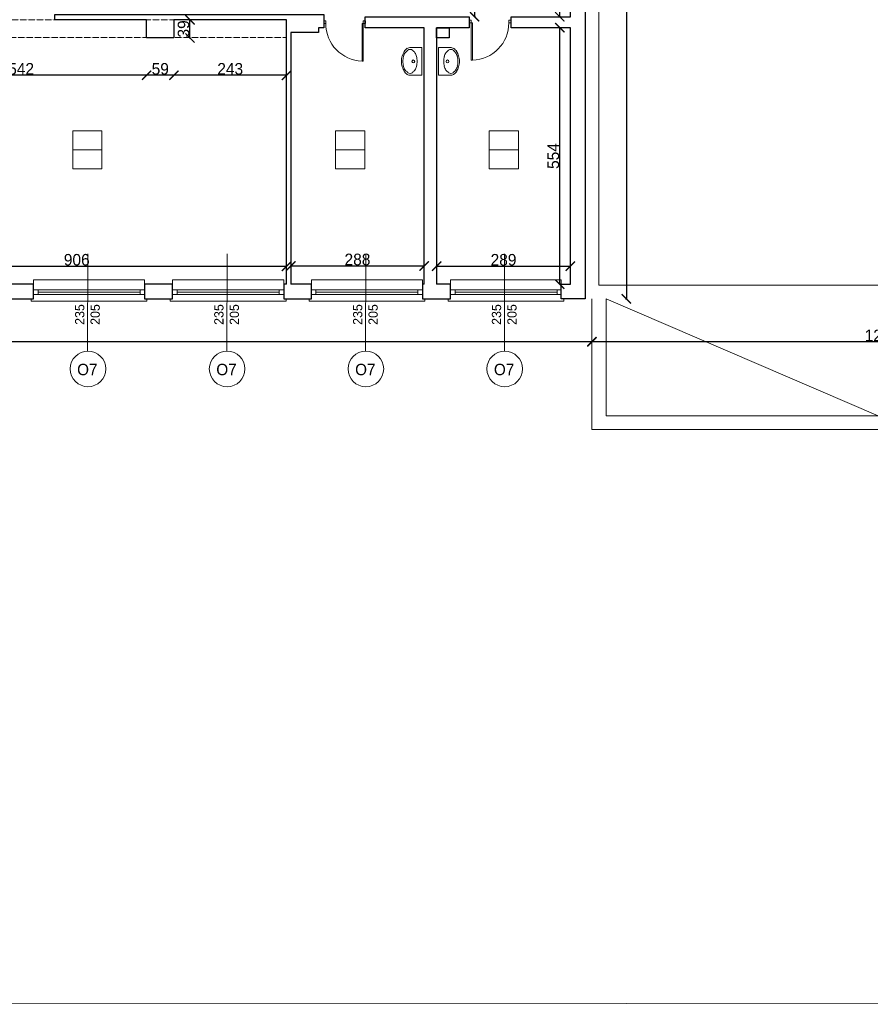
# Model space of a CAD drawing. Header units: centimetres. Extents: x -17621 to 77377, y -18613 to 66.
# Tile 137 of 173: x 45132 to 46969, y -18480 to -16355. Entities that reach past the tile are written whole.
import ezdxf

# ---------------------------------------------------------------- set-up
doc = ezdxf.new("R2010")
doc.units = ezdxf.units.CM
doc.linetypes.add('ACAD_ISO03W100', pattern=[30, 12, -18])
doc.layers.add('0-wymiarowanie rys.CAD', color=5, linetype='Continuous', lineweight=0, true_color=0x0000ff)
for name, color, linetype, lineweight in [('a_drzwi i okna', 2, 'Continuous', 0), ('a_inwentaryzacja', 141, 'Continuous', 0), ('a_podciągi', 2, 'ACAD_ISO03W100', 13), ('a_wymiarowanie', 211, 'Continuous', 0), ('drzwi', 2, 'Continuous', 0), ('pomieszczenia', 191, 'Continuous', 5)]:
    doc.layers.add(name, color=color, linetype=linetype, lineweight=lineweight)
for name, color, linetype in [('PDF3_WIDOKOWA', 7, 'Continuous'), ('PDF4_A310 STOLARKA ZEWNĘTRZNA', 7, 'Continuous'), ('PDF4_A720 MEBLE', 7, 'Continuous'), ('PDF4_WIDOKOWA', 7, 'Continuous')]:
    doc.layers.add(name, color=color, linetype=linetype)
doc.styles.add('PDF Century Gothic', font='GOTHIC.TTF')
doc.dimstyles.new('ISO-25', dxfattribs={"dimtxt": 25, "dimasz": 20, "dimexe": 0.6, "dimexo": 0.375, "dimtad": 1, "dimdec": 0, "dimtxsty": 'PDF Century Gothic', "dimblk": 'ARCHTICK', "dimcen": 2.5, "dimadec": 1, "dimazin": 0, "dimtfac": 1, "dimtdec": 0, "dimtmove": 0, "dimatfit": 3, "dimldrblk": 'ARCHTICK', "dimfxl": 2, "dimfxlon": 1, "dimarcsym": 0})

# ---------------------------------------------------------------- blocks, each defined once
blk = doc.blocks.new('_ArchTick')
at = {"color": 0, "linetype": 'ByBlock', "const_width": 0.15}
blk.add_lwpolyline([(-0.5, -0.5), (0.5, 0.5)], dxfattribs=at)
blk = doc.blocks.new('*D741')
at = {"layer": 'a_wymiarowanie', "color": 0, "linetype": 'Continuous', "lineweight": -2, "transparency": 16777216}
for p, q in [((46299.9, -15773.8), (46297.3, -15773.8)), ((46297.9, -16348.4), (46297.9, -15773.8)), ((46299.9, -16348.4), (46297.3, -16348.4))]:
    blk.add_line(p, q, dxfattribs=at)
at = {"layer": 'Defpoints', "color": 0, "linetype": 'Continuous', "transparency": 16777216}
for p in [(46297.9, -15773.8), (46322, -15773.8), (46320.9, -16348.4)]:
    blk.add_point(p, dxfattribs=at)
at = {"layer": 'a_wymiarowanie', "color": 0, "linetype": 'Continuous', "lineweight": -2, "transparency": 16777216, "xscale": 20, "yscale": 20, "zscale": 20}
for p, rotation in [((46297.9, -15773.8), 90), ((46297.9, -16348.4), 270)]:
    blk.add_blockref('_ArchTick', p, dxfattribs=dict(at, rotation=rotation))
at = {"layer": 'a_wymiarowanie', "color": 0, "linetype": 'Continuous', "lineweight": 0, "transparency": 16777216, "insert": (46284.5, -16061.1), "char_height": 25, "attachment_point": 5, "rotation": 90, "style": 'PDF Century Gothic'}
blk.add_mtext('575', dxfattribs=at)
blk = doc.blocks.new('*D742')
at = {"layer": 'a_wymiarowanie', "color": 0, "linetype": 'Continuous', "lineweight": -2, "transparency": 16777216}
for p, q in [((46116.3, -15196.2), (46113.7, -15196.2)), ((46114.3, -16348.4), (46114.3, -15196.2)), ((46116.3, -16348.4), (46113.7, -16348.4))]:
    blk.add_line(p, q, dxfattribs=at)
at = {"layer": 'Defpoints', "color": 0, "linetype": 'Continuous', "transparency": 16777216}
for p in [(46114.3, -15196.2), (46320.9, -15196.2), (46320.9, -16348.4)]:
    blk.add_point(p, dxfattribs=at)
at = {"layer": 'a_wymiarowanie', "color": 0, "linetype": 'Continuous', "lineweight": -2, "transparency": 16777216, "xscale": 20, "yscale": 20, "zscale": 20}
for p, rotation in [((46114.3, -15196.2), 90), ((46114.3, -16348.4), 270)]:
    blk.add_blockref('_ArchTick', p, dxfattribs=dict(at, rotation=rotation))
at = {"layer": 'a_wymiarowanie', "color": 0, "linetype": 'Continuous', "lineweight": 0, "transparency": 16777216, "insert": (46100.5, -15772.3), "char_height": 25, "attachment_point": 5, "rotation": 90, "style": 'PDF Century Gothic'}
blk.add_mtext('1152', dxfattribs=at)
blk = doc.blocks.new('*D728')
at = {"layer": 'a_wymiarowanie', "color": 0, "lineweight": -2, "transparency": 16777216}
for p, q in [((46300, -16372.2), (46297.4, -16372.2)), ((46298, -16925.9), (46298, -16372.2)), ((46300, -16925.9), (46297.4, -16925.9))]:
    blk.add_line(p, q, dxfattribs=at)
at = {"layer": 'Defpoints', "color": 0, "transparency": 16777216}
for p in [(46298, -16372.2), (46320.9, -16372.2), (46320.9, -16925.9)]:
    blk.add_point(p, dxfattribs=at)
at = {"layer": 'a_wymiarowanie', "color": 0, "lineweight": -2, "transparency": 16777216, "xscale": 20, "yscale": 20, "zscale": 20}
for p, rotation in [((46298, -16372.2), 90), ((46298, -16925.9), 270)]:
    blk.add_blockref('_ArchTick', p, dxfattribs=dict(at, rotation=rotation))
at = {"layer": 'a_wymiarowanie', "color": 0, "lineweight": 0, "transparency": 16777216, "insert": (46284.2, -16649.1), "char_height": 25, "attachment_point": 5, "rotation": 90, "style": 'PDF Century Gothic'}
blk.add_mtext('554', dxfattribs=at)
blk = doc.blocks.new('*D729')
at = {"layer": 'a_wymiarowanie', "color": 0, "lineweight": -2, "transparency": 16777216}
for p, q in [((44802, -16889), (44802, -16886.4)), ((44802, -16887), (45707.9, -16887)), ((45707.9, -16885), (45707.9, -16887.6))]:
    blk.add_line(p, q, dxfattribs=at)
at = {"layer": 'Defpoints', "color": 0, "transparency": 16777216}
for p in [(45707.9, -16367.2), (45707.9, -16887), (44802, -16925.9)]:
    blk.add_point(p, dxfattribs=at)
at = {"layer": 'a_wymiarowanie', "color": 0, "lineweight": -2, "transparency": 16777216, "xscale": 20, "yscale": 20, "zscale": 20, "rotation": 180}
blk.add_blockref('_ArchTick', (44802, -16887), dxfattribs=at)
at = {"layer": 'a_wymiarowanie', "color": 0, "lineweight": -2, "transparency": 16777216, "xscale": 20, "yscale": 20, "zscale": 20}
blk.add_blockref('_ArchTick', (45707.9, -16887), dxfattribs=at)
at = {"layer": 'a_wymiarowanie', "color": 0, "lineweight": 0, "transparency": 16777216, "insert": (45255, -16873.2), "char_height": 25, "attachment_point": 5, "style": 'PDF Century Gothic'}
blk.add_mtext('906', dxfattribs=at)
blk = doc.blocks.new('*D732')
at = {"layer": 'a_wymiarowanie', "color": 0, "lineweight": -2, "transparency": 16777216}
for p, q in [((45464.9, -16472.8), (45464.9, -16475.4)), ((45707.9, -16474.8), (45464.9, -16474.8)), ((45707.9, -16472.8), (45707.9, -16475.4))]:
    blk.add_line(p, q, dxfattribs=at)
at = {"layer": 'Defpoints', "color": 0, "transparency": 16777216}
for p in [(45464.9, -16355.3), (45707.9, -16355.3), (45464.9, -16474.8)]:
    blk.add_point(p, dxfattribs=at)
at = {"layer": 'a_wymiarowanie', "color": 0, "lineweight": -2, "transparency": 16777216, "xscale": 20, "yscale": 20, "zscale": 20, "rotation": 180}
blk.add_blockref('_ArchTick', (45464.9, -16474.8), dxfattribs=at)
at = {"layer": 'a_wymiarowanie', "color": 0, "lineweight": -2, "transparency": 16777216, "xscale": 20, "yscale": 20, "zscale": 20}
blk.add_blockref('_ArchTick', (45707.9, -16474.8), dxfattribs=at)
at = {"layer": 'a_wymiarowanie', "color": 0, "lineweight": 0, "transparency": 16777216, "insert": (45586.4, -16461.1), "char_height": 25, "attachment_point": 5, "style": 'PDF Century Gothic'}
blk.add_mtext('243', dxfattribs=at)
blk = doc.blocks.new('*D733')
at = {"layer": 'a_wymiarowanie', "color": 0, "lineweight": -2, "transparency": 16777216}
for p, q in [((45405.9, -16472.8), (45405.9, -16475.4)), ((45464.9, -16474.8), (45405.9, -16474.8)), ((45464.9, -16472.8), (45464.9, -16475.4))]:
    blk.add_line(p, q, dxfattribs=at)
at = {"layer": 'Defpoints', "color": 0, "transparency": 16777216}
for p in [(45464.9, -16355.3), (45405.9, -16394.3), (45405.9, -16474.8)]:
    blk.add_point(p, dxfattribs=at)
at = {"layer": 'a_wymiarowanie', "color": 0, "lineweight": -2, "transparency": 16777216, "xscale": 20, "yscale": 20, "zscale": 20, "rotation": 180}
blk.add_blockref('_ArchTick', (45405.9, -16474.8), dxfattribs=at)
at = {"layer": 'a_wymiarowanie', "color": 0, "lineweight": -2, "transparency": 16777216, "xscale": 20, "yscale": 20, "zscale": 20}
blk.add_blockref('_ArchTick', (45464.9, -16474.8), dxfattribs=at)
at = {"layer": 'a_wymiarowanie', "color": 0, "lineweight": 0, "transparency": 16777216, "insert": (45435.4, -16461.1), "char_height": 25, "attachment_point": 5, "style": 'PDF Century Gothic'}
blk.add_mtext('59', dxfattribs=at)
blk = doc.blocks.new('*D734')
at = {"layer": 'a_wymiarowanie', "color": 0, "lineweight": -2, "transparency": 16777216}
for p, q in [((44863.9, -16472.8), (44863.9, -16475.4)), ((45405.9, -16474.8), (44863.9, -16474.8)), ((45405.9, -16472.8), (45405.9, -16475.4))]:
    blk.add_line(p, q, dxfattribs=at)
at = {"layer": 'Defpoints', "color": 0, "transparency": 16777216}
for p in [(44863.9, -16394.3), (45405.9, -16394.3), (44863.9, -16474.8)]:
    blk.add_point(p, dxfattribs=at)
at = {"layer": 'a_wymiarowanie', "color": 0, "lineweight": -2, "transparency": 16777216, "xscale": 20, "yscale": 20, "zscale": 20, "rotation": 180}
blk.add_blockref('_ArchTick', (44863.9, -16474.8), dxfattribs=at)
at = {"layer": 'a_wymiarowanie', "color": 0, "lineweight": -2, "transparency": 16777216, "xscale": 20, "yscale": 20, "zscale": 20}
blk.add_blockref('_ArchTick', (45405.9, -16474.8), dxfattribs=at)
at = {"layer": 'a_wymiarowanie', "color": 0, "lineweight": 0, "transparency": 16777216, "insert": (45134.9, -16461.1), "char_height": 25, "attachment_point": 5, "style": 'PDF Century Gothic'}
blk.add_mtext('542', dxfattribs=at)
blk = doc.blocks.new('*D796')
at = {"layer": 'a_wymiarowanie', "color": 0, "lineweight": -2, "transparency": 16777216}
for p, q in [((45497.5, -16355.3), (45500.1, -16355.3)), ((45499.5, -16394.3), (45499.5, -16355.3)), ((45497.5, -16394.3), (45500.1, -16394.3))]:
    blk.add_line(p, q, dxfattribs=at)
at = {"layer": 'Defpoints', "color": 0, "transparency": 16777216}
for p in [(45464.9, -16355.3), (45499.5, -16355.3), (45464.9, -16394.3)]:
    blk.add_point(p, dxfattribs=at)
at = {"layer": 'a_wymiarowanie', "color": 0, "lineweight": -2, "transparency": 16777216, "xscale": 20, "yscale": 20, "zscale": 20}
for p, rotation in [((45499.5, -16355.3), 90), ((45499.5, -16394.3), 270)]:
    blk.add_blockref('_ArchTick', p, dxfattribs=dict(at, rotation=rotation))
at = {"layer": 'a_wymiarowanie', "color": 0, "lineweight": 0, "transparency": 16777216, "insert": (45485.7, -16374.8), "char_height": 25, "attachment_point": 5, "rotation": 90, "style": 'PDF Century Gothic'}
blk.add_mtext('39', dxfattribs=at)
blk = doc.blocks.new('*D926')
at = {"layer": 'a_wymiarowanie', "color": 0, "linetype": 'Continuous', "lineweight": -2, "transparency": 16777216}
for p, q in [((45717.2, -16888.3), (45717.2, -16885.7)), ((45717.2, -16886.3), (46005.1, -16886.3)), ((46005.1, -16888.3), (46005.1, -16885.7))]:
    blk.add_line(p, q, dxfattribs=at)
at = {"layer": 'Defpoints', "color": 0, "linetype": 'Continuous', "transparency": 16777216}
for p in [(46005.1, -16886.3), (45717.2, -16925.9), (46005.1, -16925.9)]:
    blk.add_point(p, dxfattribs=at)
at = {"layer": 'a_wymiarowanie', "color": 0, "linetype": 'Continuous', "lineweight": -2, "transparency": 16777216, "xscale": 20, "yscale": 20, "zscale": 20, "rotation": 180}
blk.add_blockref('_ArchTick', (45717.2, -16886.3), dxfattribs=at)
at = {"layer": 'a_wymiarowanie', "color": 0, "linetype": 'Continuous', "lineweight": -2, "transparency": 16777216, "xscale": 20, "yscale": 20, "zscale": 20}
blk.add_blockref('_ArchTick', (46005.1, -16886.3), dxfattribs=at)
at = {"layer": 'a_wymiarowanie', "color": 0, "linetype": 'Continuous', "lineweight": 0, "transparency": 16777216, "insert": (45861.2, -16872.5), "char_height": 25, "attachment_point": 5, "style": 'PDF Century Gothic'}
blk.add_mtext('288', dxfattribs=at)
blk = doc.blocks.new('*D927')
at = {"layer": 'a_wymiarowanie', "color": 0, "linetype": 'Continuous', "lineweight": -2, "transparency": 16777216}
for p, q in [((46032.2, -16889), (46032.2, -16886.4)), ((46032.2, -16887), (46320.9, -16887)), ((46320.9, -16889), (46320.9, -16886.4))]:
    blk.add_line(p, q, dxfattribs=at)
at = {"layer": 'Defpoints', "color": 0, "linetype": 'Continuous', "transparency": 16777216}
for p in [(46320.9, -16887), (46032.2, -16925.9), (46320.9, -16925.9)]:
    blk.add_point(p, dxfattribs=at)
at = {"layer": 'a_wymiarowanie', "color": 0, "linetype": 'Continuous', "lineweight": -2, "transparency": 16777216, "xscale": 20, "yscale": 20, "zscale": 20, "rotation": 180}
blk.add_blockref('_ArchTick', (46032.2, -16887), dxfattribs=at)
at = {"layer": 'a_wymiarowanie', "color": 0, "linetype": 'Continuous', "lineweight": -2, "transparency": 16777216, "xscale": 20, "yscale": 20, "zscale": 20}
blk.add_blockref('_ArchTick', (46320.9, -16887), dxfattribs=at)
at = {"layer": 'a_wymiarowanie', "color": 0, "linetype": 'Continuous', "lineweight": 0, "transparency": 16777216, "insert": (46176.6, -16873.2), "char_height": 25, "attachment_point": 5, "style": 'PDF Century Gothic'}
blk.add_mtext('289', dxfattribs=at)
blk = doc.blocks.new('*D1106')
at = {"layer": '0-wymiarowanie rys.CAD', "color": 0, "linetype": 'Continuous', "lineweight": -2, "transparency": 16777216}
for p, q in [((43605.7, -17047.7), (43605.7, -17050.3)), ((43605.7, -17049.7), (46367.5, -17049.7)), ((46367.5, -17047.7), (46367.5, -17050.3))]:
    blk.add_line(p, q, dxfattribs=at)
at = {"layer": 'Defpoints', "color": 0, "linetype": 'Continuous', "transparency": 16777216}
for p in [(43605.7, -16957.3), (46367.5, -16957.3), (46367.5, -17049.7)]:
    blk.add_point(p, dxfattribs=at)
at = {"layer": '0-wymiarowanie rys.CAD', "color": 0, "linetype": 'Continuous', "lineweight": -2, "transparency": 16777216, "xscale": 20, "yscale": 20, "zscale": 20, "rotation": 180}
blk.add_blockref('_ArchTick', (43605.7, -17049.7), dxfattribs=at)
at = {"layer": '0-wymiarowanie rys.CAD', "color": 0, "linetype": 'Continuous', "lineweight": -2, "transparency": 16777216, "xscale": 20, "yscale": 20, "zscale": 20}
blk.add_blockref('_ArchTick', (46367.5, -17049.7), dxfattribs=at)
at = {"layer": '0-wymiarowanie rys.CAD', "color": 0, "linetype": 'Continuous', "transparency": 16777216, "insert": (44986.6, -17036), "char_height": 25, "attachment_point": 5, "style": 'PDF Century Gothic'}
blk.add_mtext('2762', dxfattribs=at)
blk = doc.blocks.new('*D1108')
at = {"layer": '0-wymiarowanie rys.CAD', "color": 0, "linetype": 'Continuous', "lineweight": -2, "transparency": 16777216}
for p, q in [((46440, -15164), (46442.6, -15164)), ((46442, -15164), (46442, -16957.3)), ((46440, -16957.3), (46442.6, -16957.3))]:
    blk.add_line(p, q, dxfattribs=at)
at = {"layer": 'Defpoints', "color": 0, "linetype": 'Continuous', "transparency": 16777216}
for p in [(46353.1, -15164), (46353.1, -16957.3), (46442, -16957.3)]:
    blk.add_point(p, dxfattribs=at)
at = {"layer": '0-wymiarowanie rys.CAD', "color": 0, "linetype": 'Continuous', "lineweight": -2, "transparency": 16777216, "xscale": 20, "yscale": 20, "zscale": 20}
for p, rotation in [((46442, -15164), 90), ((46442, -16957.3), 270)]:
    blk.add_blockref('_ArchTick', p, dxfattribs=dict(at, rotation=rotation))
at = {"layer": '0-wymiarowanie rys.CAD', "color": 0, "linetype": 'Continuous', "transparency": 16777216, "insert": (46428.2, -16060.7), "char_height": 25, "attachment_point": 5, "rotation": 90, "style": 'PDF Century Gothic'}
blk.add_mtext('1793', dxfattribs=at)
blk = doc.blocks.new('*D1157')
at = {"layer": '0-wymiarowanie rys.CAD', "color": 0, "linetype": 'Continuous', "lineweight": -2, "transparency": 16777216}
for p, q in [((46367.5, -17052.4), (46367.5, -17049.8)), ((47619.7, -17050.4), (46367.5, -17050.4)), ((47619.7, -17052.4), (47619.7, -17049.8))]:
    blk.add_line(p, q, dxfattribs=at)
at = {"layer": 'Defpoints', "color": 0, "linetype": 'Continuous', "transparency": 16777216}
for p in [(46367.5, -17050.4), (46367.5, -17239.2), (47619.7, -17239.2)]:
    blk.add_point(p, dxfattribs=at)
at = {"layer": '0-wymiarowanie rys.CAD', "color": 0, "linetype": 'Continuous', "lineweight": -2, "transparency": 16777216, "xscale": 20, "yscale": 20, "zscale": 20, "rotation": 180}
blk.add_blockref('_ArchTick', (46367.5, -17050.4), dxfattribs=at)
at = {"layer": '0-wymiarowanie rys.CAD', "color": 0, "linetype": 'Continuous', "lineweight": -2, "transparency": 16777216, "xscale": 20, "yscale": 20, "zscale": 20}
blk.add_blockref('_ArchTick', (47619.7, -17050.4), dxfattribs=at)
at = {"layer": '0-wymiarowanie rys.CAD', "color": 0, "linetype": 'Continuous', "transparency": 16777216, "insert": (46993.6, -17036.6), "char_height": 25, "attachment_point": 5, "style": 'PDF Century Gothic'}
blk.add_mtext('1252', dxfattribs=at)

msp = doc.modelspace()

# ---------------------------------------------------------------- linework, layer by layer
at = {"layer": 'a_drzwi i okna'}
for p, q in [((45278.9, -16860), (45278.4, -17070.2)), ((45579.5, -16860), (45579, -17070.2)), ((45879.2, -16860), (45878.7, -17070.2)), ((46178.9, -16860), (46178.4, -17070.2))]:
    msp.add_line(p, q, dxfattribs=at)
for centre in [(45279.2, -17108.6), (45579.7, -17108.6), (45879.4, -17108.6), (46179.2, -17108.6)]:
    msp.add_circle(centre, 38.4, dxfattribs=at)
at = {"layer": 'a_inwentaryzacja', "lineweight": 25}
for points in [[(46320.9, -16372.2), (46193.1, -16372.2), (46193.1, -16348.4), (46320.9, -16348.4), (46320.9, -16331.6), (46353.1, -16331.6), (46353.1, -16957.3), (46301.4, -16957.3), (46301.4, -16925.9), (46320.9, -16925.9)], [(46032.2, -16372.2), (46059.2, -16372.2), (46059.2, -16394.2), (46032.2, -16394.2)], [(45101.7, -16925.9), (45101.7, -16957.3), (45161.8, -16957.3), (45161.8, -16925.9)], [(45401.4, -16925.9), (45401.4, -16957.3), (45461.6, -16957.3), (45461.6, -16925.9)]]:
    msp.add_lwpolyline(points, close=True, dxfattribs=at)
for points in [[(45405.9, -16355.3), (45207.5, -16355.3), (45207.5, -16343.4), (45788.4, -16343.4), (45788.4, -16372.2), (45777.2, -16372.2)], [(45464.9, -16355.3), (45464.9, -16394.3), (45405.9, -16394.3), (45405.9, -16355.3)], [(45707.9, -16355.3), (45464.9, -16355.3)], [(45707.9, -16372.2), (45707.9, -16355.3)], [(46005.1, -16925.9), (46005.1, -16372.2), (45878.1, -16372.2), (45878.1, -16348.4), (46102.5, -16348.4), (46102.5, -16372.2), (46032.2, -16372.2), (46032.2, -16925.9)], [(45707.9, -16925.9), (45707.9, -16367.2)], [(45777.2, -16372.2), (45777.2, -16382.2), (45717.2, -16382.2)], [(45717.2, -16382.2), (45717.2, -16925.9)], [(45707.9, -16925.9), (45702, -16925.9), (45702, -16957.3), (45762.1, -16957.3), (45762.1, -16925.9), (45717.2, -16925.9)], [(46005.1, -16925.9), (46001.7, -16925.9), (46001.7, -16957.3), (46061.8, -16957.3), (46061.8, -16925.9), (46032.2, -16925.9)]]:
    msp.add_lwpolyline(points, dxfattribs=at)
at = {"layer": 'a_podciągi', "ltscale": 0.05}
msp.add_lwpolyline([(44265.6, -16355.2), (45707.9, -16355.3), (45707.9, -16393.6), (44265.6, -16393.5)], close=True, dxfattribs=at)
at = {"layer": 'drzwi'}
for points in [[(45792.9, -16363.2), (45788.4, -16363.2), (45788.4, -16357.4), (45792.9, -16357.4)], [(46188, -16361.5), (46192.5, -16361.5), (46192.5, -16355.8), (46188, -16355.8)]]:
    msp.add_lwpolyline(points, close=True, dxfattribs=at)
for points in [[(45873.8, -16363.2), (45878.3, -16363.2), (45878.3, -16357.4), (45873.8, -16357.4), (45873.8, -16363.2), (45871.2, -16363.2), (45871.2, -16444.1), (45873.8, -16444.1), (45873.8, -16363.2)], [(46107, -16361.5), (46102.5, -16361.5), (46102.5, -16355.8), (46107, -16355.8), (46107, -16361.5), (46109.7, -16361.5), (46109.7, -16442.4), (46107, -16442.5), (46107, -16361.5)]]:
    msp.add_lwpolyline(points, dxfattribs=at)
for centre, start, end in [((45873.7, -16363.3), 179.8945, 268.1637), ((46107.1, -16361.6), 271.8363, 0.1055)]:
    msp.add_arc(centre, 80.9, start, end, dxfattribs=at)
at = {"layer": 'PDF3_WIDOKOWA', "color": 7, "lineweight": 5, "true_color": 0xffffff}
msp.add_lwpolyline([(41959.3, -18480), (41959.3, -5555.6), (57648.1, -5550.6), (57648.1, -18475)], close=True, dxfattribs=at)
at = {"layer": 'PDF4_A310 STOLARKA ZEWNĘTRZNA', "lineweight": 5}
for points in [[(45161.8, -16916.6), (45161.8, -16957.3), (45156.8, -16957.3), (45156.8, -16962.4), (45401.4, -16962.4), (45406.5, -16962.4), (45406.5, -16957.3), (45401.4, -16957.3), (45401.4, -16916.6)], [(45461.6, -16916.6), (45461.6, -16957.3), (45456.5, -16957.3), (45456.5, -16962.4), (45702, -16962.4), (45707.1, -16962.4), (45707.1, -16957.3), (45702, -16957.3), (45702, -16916.6)], [(45762.1, -16916.6), (45762.1, -16957.3), (45757, -16957.3), (45757, -16962.4), (46001.7, -16962.4), (46006.8, -16962.4), (46006.8, -16957.3), (46001.7, -16957.3), (46001.7, -16916.6)], [(46061.8, -16916.6), (46061.8, -16957.3), (46056.8, -16957.3), (46056.8, -16962.4), (46301.4, -16962.4), (46306.5, -16962.4), (46306.5, -16957.3), (46301.4, -16957.3), (46301.4, -16916.6)], [(45161.8, -16937.8), (45172, -16937.8), (45392.1, -16937.8), (45401.4, -16937.8), (45401.4, -16948), (45392.1, -16948), (45172, -16948), (45161.8, -16948)], [(45461.6, -16937.8), (45471.7, -16937.8), (45691.8, -16937.8), (45702, -16937.8), (45702, -16948), (45691.8, -16948), (45471.7, -16948), (45461.6, -16948)], [(45762.1, -16937.8), (45771.4, -16937.8), (45991.6, -16937.8), (46001.7, -16937.8), (46001.7, -16948), (45991.6, -16948), (45771.4, -16948), (45762.1, -16948)], [(46061.8, -16937.8), (46072, -16937.8), (46292.1, -16937.8), (46301.4, -16937.8), (46301.4, -16948), (46292.1, -16948), (46072, -16948), (46061.8, -16948)]]:
    msp.add_lwpolyline(points, close=True, dxfattribs=at)
for points in [[(45172, -16948), (45172, -16937.8)], [(45172, -16942.9), (45392.1, -16942.9)], [(45392.1, -16948), (45392.1, -16937.8)], [(45471.7, -16948), (45471.7, -16937.8)], [(45471.7, -16942.9), (45691.8, -16942.9)], [(45691.8, -16948), (45691.8, -16937.8)], [(45771.4, -16948), (45771.4, -16937.8)], [(45771.4, -16942.9), (45991.6, -16942.9)], [(45991.6, -16948), (45991.6, -16937.8)], [(46072, -16948), (46072, -16937.8)], [(46072, -16942.9), (46292.1, -16942.9)], [(46292.1, -16948), (46292.1, -16937.8)]]:
    msp.add_lwpolyline(points, dxfattribs=at)
at = {"layer": 'PDF4_A720 MEBLE', "lineweight": 0}
for points in [[(45969.8, -16420.9, 0.107059), (45964.2, -16426.2, 0.080441), (45960.4, -16434)], [(45980.1, -16420.5, 0.138484), (45975.1, -16419, 0.138484), (45970, -16420.5)], [(45988.9, -16434, 0.080456), (45985.2, -16426.1, 0.107059), (45979.5, -16420.9)], [(46057.8, -16420.9, 0.107071), (46052.2, -16426.1, 0.080456), (46048.5, -16434)], [(46068.2, -16420.5, 0.138471), (46063.1, -16419, 0.138471), (46058, -16420.5)], [(46076.9, -16434, 0.080456), (46073.1, -16426.2, 0.10707), (46067.5, -16420.9)], [(45957.6, -16432.9, 0.068266), (45956, -16444.8, 0.068266), (45957.6, -16456.8)], [(45960.8, -16434.2, 0.068271), (45959.4, -16444.8, 0.068271), (45960.8, -16455.4)], [(45988.4, -16455.4, 0.068251), (45989.9, -16444.8, 0.068257), (45988.4, -16434.2)], [(46048.9, -16434.2, 0.068257), (46047.4, -16444.8, 0.068257), (46048.9, -16455.4)], [(46076.5, -16455.4, 0.068251), (46077.9, -16444.8, 0.068257), (46076.5, -16434.2)], [(46079.7, -16456.8, 0.06825), (46081.3, -16444.8, 0.068279), (46079.7, -16432.9)], [(45960.4, -16455.6, 0.080441), (45964.1, -16463.6, 0.107059), (45969.8, -16468.8)], [(45970, -16469.2, 0.138484), (45975.1, -16470.7, 0.138484), (45980.1, -16469.2)], [(45979.5, -16468.8, 0.107074), (45985.1, -16463.5, 0.080424), (45988.9, -16455.6)], [(46048.5, -16455.6, 0.080456), (46052.3, -16463.5, 0.107071), (46057.8, -16468.8)], [(46058, -16469.2, 0.138473), (46063.1, -16470.7, 0.138454), (46068.2, -16469.2)], [(46067.6, -16468.8, 0.107074), (46073.2, -16463.6, 0.080424), (46076.9, -16455.6)]]:
    msp.add_lwpolyline(points, format="xyb", dxfattribs=at)
for points in [[(45975.5, -16474.9), (46000, -16474.9), (46000, -16414.8), (45975.5, -16414.8)], [(46061, -16474.9), (46036.4, -16474.9), (46036.4, -16414.8), (46061, -16414.8)]]:
    msp.add_lwpolyline(points, dxfattribs=at)
for centre in [(45981.8, -16444.8), (46055.5, -16444.8)]:
    msp.add_circle(centre, 2.96, dxfattribs=at)
for centre, radius, start, end in [((45988.6, -16441.5), 31.7, 145.9784, 164.3798), ((45981, -16436.4), 23.3, 121.5359, 145.9809), ((45975.9, -16428.8), 14, 90.0005, 121.5357), ((46061.4, -16428.8), 14, 58.4628, 90.0001), ((46056.3, -16436.4), 23.3, 34.0188, 58.466), ((46048.7, -16441.5), 31.8, 15.6265, 34.0153), ((45988.6, -16448.2), 31.7, 195.6202, 214.0216), ((45981, -16453.3), 23.3, 214.0191, 238.4641), ((46056.3, -16453.3), 23.3, 301.5428, 325.9842), ((46048.7, -16448.2), 31.8, 325.9874, 344.3816), ((45975.9, -16460.9), 14, 238.4643, 269.9995), ((46061.4, -16460.9), 14, 270.0032, 301.5444)]:
    msp.add_arc(centre, radius, start, end, dxfattribs=at)
at = {"layer": 'PDF4_WIDOKOWA', "lineweight": 5}
for points in [[(47602.8, -15763.5), (46382.7, -15763.5), (46382.7, -16927.6), (47602.8, -16927.6)], [(47590.1, -16957.3), (46985.5, -17209.6), (46398, -16957.3), (46398, -17209.6), (47590.1, -17209.6)]]:
    msp.add_lwpolyline(points, close=True, dxfattribs=at)
msp.add_lwpolyline([(46367.5, -16957.3), (46367.5, -17239.2), (47619.7, -17239.2), (47619.7, -16957.3)], dxfattribs=at)
at = {"layer": 'pomieszczenia'}
for p, q in [((45246.4, -16635.5), (45309.4, -16635.5)), ((45813.8, -16635.5), (45876.9, -16635.5)), ((46145.6, -16635.5), (46208.7, -16635.5))]:
    msp.add_line(p, q, dxfattribs=at)
for points in [[(45246.4, -16594.4), (45309.4, -16594.4), (45309.4, -16676.7), (45246.4, -16676.7)], [(45813.8, -16594.4), (45876.9, -16594.4), (45876.9, -16676.7), (45813.8, -16676.7)], [(46145.6, -16594.4), (46208.7, -16594.4), (46208.7, -16676.7), (46145.6, -16676.7)]]:
    msp.add_lwpolyline(points, close=True, dxfattribs=at)

# ---------------------------------------------------------------- texts
at = {"layer": 'a_drzwi i okna', "char_height": 20, "attachment_point": 1, "rotation": 90, "style": 'PDF Century Gothic'}
for insert in [(45251.4, -17013.5), (45551.9, -17013.5), (45851.6, -17013.5), (46151.4, -17013.5)]:
    msp.add_mtext_dynamic_manual_height_columns('235\\P205', width=179.816, gutter_width=12.5, heights=[162.8], dxfattribs=dict(at, insert=insert))
at = {"layer": 'a_drzwi i okna', "char_height": 24.55, "attachment_point": 7, "style": 'PDF Century Gothic'}
for insert in [(45255.9, -17122.5), (45556.4, -17122.5), (45856.2, -17122.5), (46155.9, -17122.5)]:
    msp.add_mtext_dynamic_manual_height_columns('O7', width=220.698, gutter_width=15.3, heights=[199.8], dxfattribs=dict(at, insert=insert))

# ---------------------------------------------------------------- dimensions: what is measured, and where the dimension line sits
at = {"layer": '0-wymiarowanie rys.CAD', "linetype": 'Continuous'}
dim = msp.add_linear_dim(base=(46442, -16957.3), p1=(46353.1, -15164), p2=(46353.1, -16957.3), angle=90, dimstyle='ISO-25', dxfattribs=at)
dim.commit()
dim.dimension.update_dxf_attribs({"geometry": '*D1108', "text_midpoint": (46428.2, -16060.7)})
dim = msp.add_linear_dim(base=(46367.5, -17049.7), p1=(43605.7, -16957.3), p2=(46367.5, -16957.3), dimstyle='ISO-25', dxfattribs=at)
dim.commit()
dim.dimension.update_dxf_attribs({"geometry": '*D1106', "text_midpoint": (44986.6, -17036)})
dim = msp.add_aligned_dim(p1=(47619.7, -17239.2), p2=(46367.5, -17239.2), distance=-188.8, dimstyle='ISO-25', dxfattribs=at)
dim.commit()
dim.dimension.update_dxf_attribs({"geometry": '*D1157', "text_midpoint": (46993.6, -17036.6)})
at = {"layer": 'a_wymiarowanie', "linetype": 'Continuous', "lineweight": 0}
for base, p2, picture, middle in [((46114.3, -15196.2), (46320.9, -15196.2), '*D742', (46100.5, -15772.3)), ((46297.9, -15773.8), (46322, -15773.8), '*D741', (46284.5, -16061.1))]:
    dim = msp.add_linear_dim(base=base, p1=(46320.9, -16348.4), p2=p2, angle=90, dimstyle='ISO-25', dxfattribs=at)
    dim.commit()
    dim.dimension.update_dxf_attribs({"geometry": picture, "text_midpoint": middle})
at = {"layer": 'a_wymiarowanie', "lineweight": 0}
for base, p1, p2, picture, middle in [((45405.9, -16474.8), (45464.9, -16355.3), (45405.9, -16394.3), '*D733', (45435.4, -16461.1)), ((44863.9, -16474.8), (45405.9, -16394.3), (44863.9, -16394.3), '*D734', (45134.9, -16461.1))]:
    dim = msp.add_linear_dim(base=base, p1=p1, p2=p2, dimstyle='ISO-25', override={"dimtmove": 1}, dxfattribs=at)
    dim.commit()
    dim.dimension.update_dxf_attribs({"geometry": picture, "text_midpoint": middle})
for base, p1, p2, picture, middle in [((45464.9, -16474.8), (45707.9, -16355.3), (45464.9, -16355.3), '*D732', (45586.4, -16461.1)), ((45707.9, -16887), (44802, -16925.9), (45707.9, -16367.2), '*D729', (45255, -16873.2))]:
    dim = msp.add_linear_dim(base=base, p1=p1, p2=p2, dimstyle='ISO-25', dxfattribs=at)
    dim.commit()
    dim.dimension.update_dxf_attribs({"geometry": picture, "text_midpoint": middle})
for base, p1, p2, picture, middle in [((45499.5, -16355.3), (45464.9, -16394.3), (45464.9, -16355.3), '*D796', (45485.7, -16374.8)), ((46298, -16372.2), (46320.9, -16925.9), (46320.9, -16372.2), '*D728', (46284.2, -16649.1))]:
    dim = msp.add_linear_dim(base=base, p1=p1, p2=p2, angle=90, dimstyle='ISO-25', dxfattribs=at)
    dim.commit()
    dim.dimension.update_dxf_attribs({"geometry": picture, "text_midpoint": middle})
at = {"layer": 'a_wymiarowanie', "linetype": 'Continuous', "lineweight": 0}
for base, p1, p2, picture, middle in [((46005.1, -16886.3), (45717.2, -16925.9), (46005.1, -16925.9), '*D926', (45861.2, -16872.5)), ((46320.9, -16887), (46032.2, -16925.9), (46320.9, -16925.9), '*D927', (46176.6, -16873.2))]:
    dim = msp.add_linear_dim(base=base, p1=p1, p2=p2, dimstyle='ISO-25', dxfattribs=at)
    dim.commit()
    dim.dimension.update_dxf_attribs({"geometry": picture, "text_midpoint": middle})

doc.saveas('drawing.dxf')
